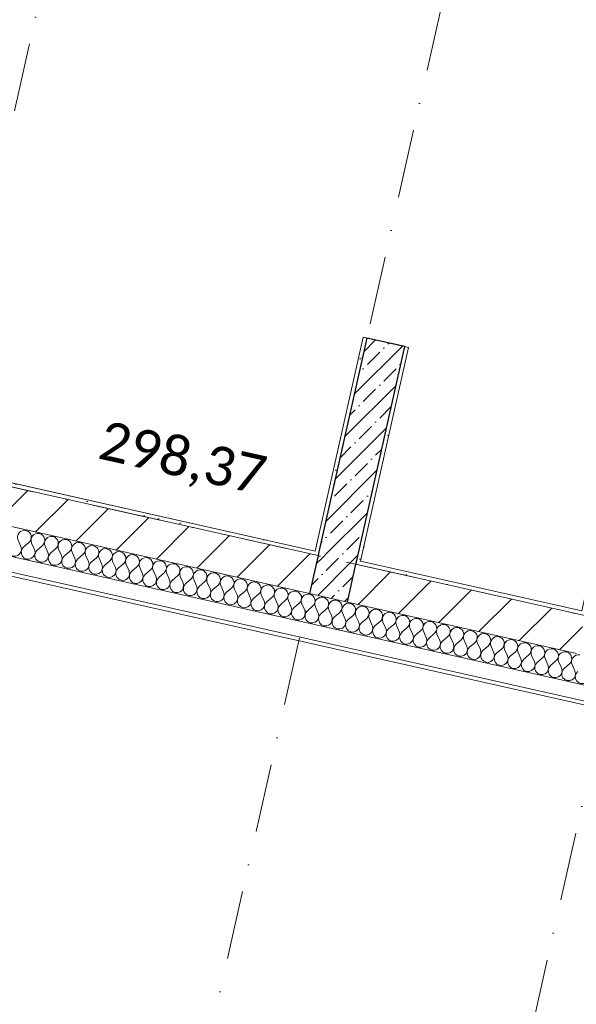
# Model space of a CAD drawing. Header units: millimetres. Extents: x -6990773 to -6682839, y 6117771 to 6220266.
# Tile 126 of 154: x -6917238 to -6914367, y 6125019 to 6130094. Entities that reach past the tile are written whole.
import ezdxf
from ezdxf.enums import TextEntityAlignment as Align

# ---------------------------------------------------------------- set-up
doc = ezdxf.new("R2010")
doc.units = ezdxf.units.MM
doc.header["$MEASUREMENT"] = 0
doc.linetypes.add('Штрихпунктирная', pattern=[670.277762, 352.777767, -176.388884, 0, -141.111112])
for name, color, linetype in [('S - МОП.АР', 7, 'Continuous'), ('АР-Стены_внутренние_пилоны.АР', 7, 'Continuous'), ('АР-Чертеж-Оси_Осевые размеры.АР', 7, 'Continuous'), ('Кровля', 7, 'Continuous')]:
    doc.layers.add(name, color=color, linetype=linetype)
for name, color, linetype, lineweight in [('АР-Стены_внутренние_пилоны.АР_Ном._пера__1', 7, 'Continuous', 30), ('АР-Чертеж-Оси_Осевые размеры.АР_Ном._пера__120', 7, 'Continuous', 0), ('Кровля_Ном._пера__1', 7, 'Continuous', 0), ('Паспорта Зон Archicad_Ном._пера__1', 7, 'Continuous', 0)]:
    doc.layers.add(name, color=color, linetype=linetype, lineweight=lineweight)
doc.styles.add('РЎР“Р•РќР•Р\xa0Р\x98Р\xa0_РЎРўР\x98Р›Р¬_1', font='calibri.ttf')
doc.styles.add('РЎР“Р•РќР•Р\xa0Р\x98Р\xa0_РЎРўР\x98Р›Р¬_4', font='GOTHIC.TTF')
doc.dimstyles.new('СГЕНЕРИР_СТИЛЬ__1', dxfattribs={"dimtxt": 400, "dimasz": 332.5, "dimexe": 0.18, "dimexo": 0.0625, "dimgap": 0, "dimtad": 1, "dimdec": 0, "dimzin": 0, "dimdsep": 46, "dimtxsty": 'РЎР“Р•РќР•Р\xa0Р\x98Р\xa0_РЎРўР\x98Р›Р¬_4', "dimblk": 'ARROWHEAD_6', "dimblk1": 'ARROWHEAD_6', "dimblk2": 'ARROWHEAD_6', "dimcen": 0.09, "dimse1": 1, "dimse2": 1, "dimclrd": 7, "dimclre": 7, "dimclrt": 7, "dimazin": 0, "dimtfac": 1, "dimtdec": 4, "dimtmove": 2, "dimatfit": 3, "dimfxl": 1, "dimtolj": 1, "dimtzin": 0, "dimarcsym": 0})
doc.dimstyles.new('СГЕНЕРИР_СТИЛЬ__2', dxfattribs={"dimtxt": 400, "dimasz": 332.5, "dimexe": 0.18, "dimexo": 0.0625, "dimgap": 0, "dimtad": 1, "dimdec": 0, "dimzin": 0, "dimdsep": 46, "dimtxsty": 'РЎР“Р•РќР•Р\xa0Р\x98Р\xa0_РЎРўР\x98Р›Р¬_4', "dimblk": 'ARROWHEAD_6', "dimblk1": 'ARROWHEAD_6', "dimblk2": 'ARROWHEAD_6', "dimcen": 0.09, "dimse1": 1, "dimse2": 1, "dimclrd": 7, "dimclre": 7, "dimclrt": 7, "dimazin": 0, "dimtfac": 1, "dimtdec": 4, "dimtmove": 0, "dimatfit": 3, "dimfxl": 1, "dimtolj": 1, "dimtzin": 0, "dimarcsym": 0})
pattern_1 = [(45, (-6566190.34, 6563027.8), (-111.369318, 111.369318), [0, -105, 0, -157.5]), (110, (-6565840.34, 6563027.8), (148.001588, 53.868173), [0, -77, 0, -133])]
pattern_2 = [(45, (-6566190.34, 6562677.8), (-127.27922, 127.27922), [])]
pattern_3 = [(45, (-6566190.34, 6562677.8), (-84.852814, 84.852814), []), (45, (-6566232.77, 6562720.22), (-84.852814, 84.852814), [90, -30, 0, -30])]

# ---------------------------------------------------------------- blocks, each defined once
blk = doc.blocks.new('Тех. пространство_4_1_6', base_point=(-7143637.7, 6127969.6))
at = {"layer": 'Паспорта Зон Archicad_Ном._пера__1', "color": 7, "lineweight": 0, "style": 'РЎР“Р•РќР•Р\xa0Р\x98Р\xa0_РЎРўР\x98Р›Р¬_1'}
blk.add_attdef('ROOM_AREA', text='', height=200, rotation=347.3424, dxfattribs=at).set_placement((-7143637.7, 6127934.8), align=Align.TOP_CENTER)
blk = doc.blocks.new('*X111', base_point=(-6566190.3, 6562677.8))
at = {"layer": 'Кровля_Ном._пера__1', "color": 7, "linetype": 'Continuous', "lineweight": 0}
for p, q in [((-7144494.6, 6127379.2), (-7144509.3, 6127411.7)), ((-7144480.7, 6127376), (-7144453.5, 6127399.2)), ((-7144424.9, 6127363.5), (-7144439.6, 6127396.1)), ((-7144411, 6127360.4), (-7144383.8, 6127383.6)), ((-7144355.2, 6127347.9), (-7144369.9, 6127380.4)), ((-7144341.3, 6127344.7), (-7144314.1, 6127367.9)), ((-7144285.6, 6127332.2), (-7144300.2, 6127364.8)), ((-7144271.6, 6127329.1), (-7144244.4, 6127352.3)), ((-7144215.9, 6127316.6), (-7144230.5, 6127349.1)), ((-7144201.9, 6127313.4), (-7144174.8, 6127336.6)), ((-7144146.2, 6127300.9), (-7144160.8, 6127333.5)), ((-7144132.2, 6127297.8), (-7144105.1, 6127320.9)), ((-7144076.5, 6127285.2), (-7144091.1, 6127317.8)), ((-7144062.5, 6127282.1), (-7144035.4, 6127305.3)), ((-7144006.8, 6127269.6), (-7144021.4, 6127302.2)), ((-7143992.8, 6127266.5), (-7143965.7, 6127289.6)), ((-7143937.1, 6127253.9), (-7143951.7, 6127286.5)), ((-7143923.2, 6127250.8), (-7143896, 6127274)), ((-7143867.4, 6127238.3), (-7143882, 6127270.9)), ((-7143853.5, 6127235.2), (-7143826.3, 6127258.3)), ((-7143797.7, 6127222.6), (-7143812.4, 6127255.2)), ((-7143783.8, 6127219.5), (-7143756.6, 6127242.7)), ((-7143728, 6127207), (-7143742.7, 6127239.6)), ((-7143714.1, 6127203.9), (-7143686.9, 6127227)), ((-7143658.3, 6127191.3), (-7143673, 6127223.9)), ((-7143644.4, 6127188.2), (-7143617.2, 6127211.4)), ((-7143588.6, 6127175.7), (-7143603.3, 6127208.3)), ((-7143574.7, 6127172.6), (-7143547.5, 6127195.7)), ((-7143518.9, 6127160), (-7143533.6, 6127192.6)), ((-7143505, 6127156.9), (-7143477.8, 6127180.1)), ((-7143449.2, 6127144.4), (-7143463.9, 6127177)), ((-7143435.3, 6127141.2), (-7143408.1, 6127164.4)), ((-7143379.6, 6127128.7), (-7143394.2, 6127161.3)), ((-7143365.6, 6127125.6), (-7143338.4, 6127148.8)), ((-7143309.9, 6127113.1), (-7143324.5, 6127145.6)), ((-7143295.9, 6127109.9), (-7143268.8, 6127133.1)), ((-7143240.2, 6127097.4), (-7143254.8, 6127130)), ((-7143226.2, 6127094.3), (-7143199.1, 6127117.5)), ((-7143170.5, 6127081.8), (-7143185.1, 6127114.3)), ((-7143156.5, 6127078.6), (-7143129.4, 6127101.8)), ((-7143100.8, 6127066.1), (-7143115.4, 6127098.7)), ((-7143086.8, 6127063), (-7143059.7, 6127086.2)), ((-7143031.1, 6127050.5), (-7143045.7, 6127083)), ((-7143017.1, 6127047.3), (-7142990, 6127070.5)), ((-7142961.4, 6127034.8), (-7142976, 6127067.4)), ((-7142947.5, 6127031.7), (-7142920.3, 6127054.9)), ((-7142891.7, 6127019.2), (-7142906.3, 6127051.7)), ((-7142877.8, 6127016), (-7142850.6, 6127039.2)), ((-7142822, 6127003.5), (-7142836.7, 6127036.1)), ((-7142808.1, 6127000.4), (-7142780.9, 6127023.6)), ((-7142752.3, 6126987.9), (-7142767, 6127020.4)), ((-7142738.4, 6126984.7), (-7142711.2, 6127007.9)), ((-7142682.6, 6126972.2), (-7142697.3, 6127004.8)), ((-7142668.7, 6126969.1), (-7142641.5, 6126992.3)), ((-7142612.9, 6126956.6), (-7142627.6, 6126989.1)), ((-7142599, 6126953.4), (-7142571.8, 6126976.6)), ((-7142543.2, 6126940.9), (-7142557.9, 6126973.5)), ((-7142529.3, 6126937.8), (-7142502.1, 6126961)), ((-7142473.5, 6126925.3), (-7142488.2, 6126957.8)), ((-7142459.6, 6126922.1), (-7142432.4, 6126945.3)), ((-7142403.9, 6126909.6), (-7142418.5, 6126942.2)), ((-7142389.9, 6126906.5), (-7142362.7, 6126929.7)), ((-7142334.2, 6126894), (-7142348.8, 6126926.5)), ((-7142320.2, 6126890.8), (-7142293.1, 6126914)), ((-7142264.5, 6126878.3), (-7142279.1, 6126910.9)), ((-7142250.5, 6126875.2), (-7142223.4, 6126898.3)), ((-7142194.8, 6126862.6), (-7142209.4, 6126895.2)), ((-7142180.8, 6126859.5), (-7142153.7, 6126882.7)), ((-7142125.1, 6126847), (-7142139.7, 6126879.6)), ((-7142111.1, 6126843.9), (-7142084, 6126867)), ((-7142055.4, 6126831.3), (-7142070, 6126863.9)), ((-7142041.5, 6126828.2), (-7142014.3, 6126851.4)), ((-7141985.7, 6126815.7), (-7142000.3, 6126848.3)), ((-7141971.8, 6126812.6), (-7141944.6, 6126835.7)), ((-7141916, 6126800), (-7141930.7, 6126832.6)), ((-7141902.1, 6126796.9), (-7141874.9, 6126820.1)), ((-7141846.3, 6126784.4), (-7141861, 6126817)), ((-7141832.4, 6126781.3), (-7141805.2, 6126804.4)), ((-7141776.6, 6126768.7), (-7141791.3, 6126801.3)), ((-7141762.7, 6126765.6), (-7141735.5, 6126788.8)), ((-7141706.9, 6126753.1), (-7141721.6, 6126785.7)), ((-7141693, 6126750), (-7141665.8, 6126773.1)), ((-7141637.2, 6126737.4), (-7141651.9, 6126770))]:
    blk.add_line(p, q, dxfattribs=at)
for centre, start, end in [((-7144476.7, 6127426.4), 77.3423, 204.2122), ((-7144476.7, 6127426.4), 310.4724, 77.3423), ((-7144407, 6127410.7), 77.3423, 204.2122), ((-7144407, 6127410.7), 310.4724, 77.3423), ((-7144337.3, 6127395.1), 77.3423, 204.2122), ((-7144337.3, 6127395.1), 310.4724, 77.3423), ((-7144267.6, 6127379.4), 77.3423, 204.2122), ((-7144267.6, 6127379.4), 310.4724, 77.3423), ((-7144527.2, 6127364.5), 130.4724, 24.2122), ((-7144457.5, 6127348.9), 130.4724, 24.2122), ((-7144197.9, 6127363.8), 77.3423, 204.2122), ((-7144197.9, 6127363.8), 310.4724, 77.3423), ((-7144128.2, 6127348.1), 77.3423, 204.2122), ((-7144128.2, 6127348.1), 310.4724, 77.3423), ((-7144058.6, 6127332.5), 77.3423, 204.2122), ((-7144058.6, 6127332.5), 310.4724, 77.3423), ((-7144387.8, 6127333.2), 130.4724, 24.2122), ((-7144318.1, 6127317.6), 130.4724, 24.2122), ((-7144248.4, 6127301.9), 130.4724, 24.2122), ((-7144178.7, 6127286.3), 130.4724, 24.2122), ((-7143988.9, 6127316.8), 77.3423, 204.2122), ((-7143988.9, 6127316.8), 310.4724, 77.3423), ((-7143919.2, 6127301.2), 77.3423, 204.2122), ((-7143919.2, 6127301.2), 310.4724, 77.3423), ((-7143849.5, 6127285.5), 77.3423, 204.2122), ((-7143849.5, 6127285.5), 310.4724, 77.3423), ((-7144109, 6127270.6), 130.4724, 24.2122), ((-7144039.4, 6127254.9), 130.4724, 24.2122), ((-7143969.7, 6127239.3), 130.4724, 24.2122), ((-7143779.8, 6127269.9), 77.3423, 204.2122), ((-7143779.8, 6127269.9), 310.4724, 77.3423), ((-7143710.1, 6127254.2), 77.3423, 204.2122), ((-7143710.1, 6127254.2), 310.4724, 77.3423), ((-7143640.4, 6127238.6), 77.3423, 204.2122), ((-7143640.4, 6127238.6), 310.4724, 77.3423), ((-7143900, 6127223.6), 130.4724, 24.2122), ((-7143830.3, 6127208), 130.4724, 24.2122), ((-7143760.6, 6127192.3), 130.4724, 24.2122), ((-7143570.7, 6127222.9), 77.3423, 204.2122), ((-7143570.7, 6127222.9), 310.4724, 77.3423), ((-7143501, 6127207.3), 77.3423, 204.2122), ((-7143501, 6127207.3), 310.4724, 77.3423), ((-7143431.3, 6127191.6), 77.3423, 204.2122), ((-7143431.3, 6127191.6), 310.4724, 77.3423), ((-7143361.6, 6127175.9), 77.3423, 204.2122), ((-7143361.6, 6127175.9), 310.4724, 77.3423), ((-7143690.9, 6127176.7), 130.4724, 24.2122), ((-7143621.2, 6127161), 130.4724, 24.2122), ((-7143551.5, 6127145.4), 130.4724, 24.2122), ((-7143291.9, 6127160.3), 77.3423, 204.2122), ((-7143291.9, 6127160.3), 310.4724, 77.3423), ((-7143222.2, 6127144.6), 77.3423, 204.2122), ((-7143222.2, 6127144.6), 310.4724, 77.3423), ((-7143152.5, 6127129), 77.3423, 204.2122), ((-7143152.5, 6127129), 310.4724, 77.3423), ((-7143481.8, 6127129.7), 130.4724, 24.2122), ((-7143412.1, 6127114.1), 130.4724, 24.2122), ((-7143342.4, 6127098.4), 130.4724, 24.2122), ((-7143272.7, 6127082.8), 130.4724, 24.2122), ((-7143082.9, 6127113.3), 77.3423, 204.2122), ((-7143082.9, 6127113.3), 310.4724, 77.3423), ((-7143013.2, 6127097.7), 77.3423, 204.2122), ((-7143013.2, 6127097.7), 310.4724, 77.3423), ((-7142943.5, 6127082), 77.3423, 204.2122), ((-7142943.5, 6127082), 310.4724, 77.3423), ((-7143203, 6127067.1), 130.4724, 24.2122), ((-7143133.4, 6127051.5), 130.4724, 24.2122), ((-7143063.7, 6127035.8), 130.4724, 24.2122), ((-7142873.8, 6127066.4), 77.3423, 204.2122), ((-7142873.8, 6127066.4), 310.4724, 77.3423), ((-7142804.1, 6127050.7), 77.3423, 204.2122), ((-7142804.1, 6127050.7), 310.4724, 77.3423), ((-7142734.4, 6127035.1), 77.3423, 204.2122), ((-7142734.4, 6127035.1), 310.4724, 77.3423), ((-7142994, 6127020.2), 130.4724, 24.2122), ((-7142924.3, 6127004.5), 130.4724, 24.2122), ((-7142854.6, 6126988.9), 130.4724, 24.2122), ((-7142664.7, 6127019.4), 77.3423, 204.2122), ((-7142664.7, 6127019.4), 310.4724, 77.3423), ((-7142595, 6127003.8), 77.3423, 204.2122), ((-7142595, 6127003.8), 310.4724, 77.3423), ((-7142525.3, 6126988.1), 77.3423, 204.2122), ((-7142525.3, 6126988.1), 310.4724, 77.3423), ((-7142455.6, 6126972.5), 77.3423, 204.2122), ((-7142455.6, 6126972.5), 310.4724, 77.3423), ((-7142784.9, 6126973.2), 130.4724, 24.2122), ((-7142715.2, 6126957.6), 130.4724, 24.2122), ((-7142645.5, 6126941.9), 130.4724, 24.2122), ((-7142385.9, 6126956.8), 77.3423, 204.2122), ((-7142385.9, 6126956.8), 310.4724, 77.3423), ((-7142316.2, 6126941.2), 77.3423, 204.2122), ((-7142316.2, 6126941.2), 310.4724, 77.3423), ((-7142246.5, 6126925.5), 77.3423, 204.2122), ((-7142246.5, 6126925.5), 310.4724, 77.3423), ((-7142575.8, 6126926.3), 130.4724, 24.2122), ((-7142506.1, 6126910.6), 130.4724, 24.2122), ((-7142436.4, 6126895), 130.4724, 24.2122), ((-7142366.7, 6126879.3), 130.4724, 24.2122), ((-7142176.9, 6126909.9), 77.3423, 204.2122), ((-7142176.9, 6126909.9), 310.4724, 77.3423), ((-7142107.2, 6126894.2), 77.3423, 204.2122), ((-7142107.2, 6126894.2), 310.4724, 77.3423), ((-7142037.5, 6126878.6), 77.3423, 204.2122), ((-7142037.5, 6126878.6), 310.4724, 77.3423), ((-7142297, 6126863.7), 130.4724, 24.2122), ((-7142227.3, 6126848), 130.4724, 24.2122), ((-7142157.7, 6126832.3), 130.4724, 24.2122), ((-7141967.8, 6126862.9), 77.3423, 204.2122), ((-7141967.8, 6126862.9), 310.4724, 77.3423), ((-7141898.1, 6126847.3), 77.3423, 204.2122), ((-7141898.1, 6126847.3), 310.4724, 77.3423), ((-7141828.4, 6126831.6), 77.3423, 204.2122), ((-7141828.4, 6126831.6), 310.4724, 77.3423), ((-7142088, 6126816.7), 130.4724, 24.2122), ((-7142018.3, 6126801), 130.4724, 24.2122), ((-7141948.6, 6126785.4), 130.4724, 24.2122), ((-7141758.7, 6126816), 77.3423, 204.2122), ((-7141758.7, 6126816), 310.4724, 77.3423), ((-7141689, 6126800.3), 77.3423, 204.2122), ((-7141689, 6126800.3), 310.4724, 77.3423), ((-7141619.3, 6126784.7), 77.3423, 204.2122), ((-7141878.9, 6126769.7), 130.4724, 24.2122), ((-7141809.2, 6126754.1), 130.4724, 24.2122), ((-7141739.5, 6126738.4), 130.4724, 24.2122), ((-7141669.8, 6126722.8), 130.4724, 24.2122), ((-7141600.1, 6126707.1), 130.4724, 24.2122)]:
    blk.add_arc(centre, 35.7, start, end, dxfattribs=at)
blk = doc.blocks.new('Стена_55_6', base_point=(-7146223.4, 6127961.4))
at = {"layer": 'Кровля', "linetype": 'Continuous', "lineweight": 0, "true_color": 0x000000}
h = blk.add_hatch(dxfattribs=at)
h.set_pattern_fill('БЛОКИ_БЕТОННЫЕ_ЭФФЕКТИВН_77', color=18, style=0, pattern_type=2)
h.set_pattern_definition(pattern_2)
h.paths.add_polyline_path([(-7142962.1, 6127331.5), (-7146084.4, 6128032.7), (-7146128.2, 6127837.5), (-7143005.9, 6127136.3)])
h = blk.add_hatch(dxfattribs=at)
h.set_pattern_fill('ШТУКАТУРКА__ГИПС_01_0006', color=18, style=0, pattern_type=2)
h.set_pattern_definition(pattern_1)
h.paths.add_polyline_path([(-7142977.3, 6127355.4), (-7146080, 6128052.2), (-7146084.4, 6128032.7), (-7142981.6, 6127335.9)])
h = blk.add_hatch(dxfattribs=at)
h.set_pattern_fill('ШТУКАТУРКА__ГИПС_01_0006', color=18, style=0, pattern_type=2)
h.set_pattern_definition(pattern_1)
h.paths.add_polyline_path([(-7142957.7, 6127351), (-7142977.3, 6127355.4), (-7142981.6, 6127335.9), (-7142962.1, 6127331.5)])
h = blk.add_hatch(dxfattribs=at)
h.set_pattern_fill('БЛОКИ_БЕТОННЫЕ_ЭФФЕКТИВН_77', color=18, style=0, pattern_type=2)
h.set_pattern_definition(pattern_2)
h.paths.add_polyline_path([(-7141586.1, 6127022.4), (-7142767, 6127287.6), (-7142810.8, 6127092.5), (-7141630, 6126827.3)])
h = blk.add_hatch(dxfattribs=at)
h.set_pattern_fill('ШТУКАТУРКА__ГИПС_01_0006', color=18, style=0, pattern_type=2)
h.set_pattern_definition(pattern_1)
h.paths.add_polyline_path([(-7142743.1, 6127302.8), (-7142762.6, 6127307.2), (-7142767, 6127287.6), (-7142747.5, 6127283.3)])
h = blk.add_hatch(dxfattribs=at)
h.set_pattern_fill('ШТУКАТУРКА__ГИПС_01_0006', color=18, style=0, pattern_type=2)
h.set_pattern_definition(pattern_1)
h.paths.add_polyline_path([(-7141601.3, 6127046.3), (-7142743.1, 6127302.8), (-7142747.5, 6127283.3), (-7141605.6, 6127026.8)])
at = {"layer": 'Кровля_Ном._пера__1', "color": 7, "linetype": 'Continuous', "lineweight": 15}
for p, q in [((-7142962.1, 6127331.5), (-7146084.4, 6128032.7)), ((-7146128.2, 6127837.5), (-7143005.9, 6127136.3)), ((-7141586.1, 6127022.4), (-7142767, 6127287.6)), ((-7143005.9, 6127136.3), (-7142810.8, 6127092.5)), ((-7142810.8, 6127092.5), (-7141630, 6126827.3))]:
    blk.add_line(p, q, dxfattribs=at)
at = {"layer": 'Кровля_Ном._пера__1', "color": 7, "linetype": 'Continuous', "lineweight": 0}
for p, q in [((-7146161.1, 6127691.2), (-7141467.7, 6126637.1)), ((-7146178.6, 6127613.1), (-7141338.9, 6126526.2))]:
    blk.add_line(p, q, dxfattribs=at)
at = {"layer": 'Кровля_Ном._пера__1', "color": 7, "linetype": 'Continuous', "lineweight": 30}
for p, q in [((-7142962.1, 6127331.5), (-7143005.9, 6127136.3)), ((-7142957.7, 6127351), (-7142962.1, 6127331.5)), ((-7142810.8, 6127092.5), (-7142767, 6127287.6)), ((-7142767, 6127287.6), (-7142762.6, 6127307.2))]:
    blk.add_line(p, q, dxfattribs=at)
at = {"layer": 'Кровля_Ном._пера__1', "color": 7, "linetype": 'Continuous', "lineweight": 0, "flags": 128}
for points in [[(-7142977.3, 6127355.4), (-7146080, 6128052.2)], [(-7146183, 6127593.6), (-7141245.7, 6126484.8)], [(-7141601.3, 6127046.3), (-7142743.1, 6127302.8)]]:
    blk.add_lwpolyline(points, dxfattribs=at)
at = {"layer": 'Кровля', "color": 7, "lineweight": 0}
blk.add_blockref('*X111', (-6566190.3, 6562677.8), dxfattribs=at)
blk = doc.blocks.new('Стена_66_6', base_point=(-7142886.5, 6127212))
at = {"layer": 'АР-Стены_внутренние_пилоны.АР', "linetype": 'Continuous', "lineweight": 0, "true_color": 0x000000}
h = blk.add_hatch(dxfattribs=at)
h.set_pattern_fill('ШТУКАТУРКА__ГИПС_01_0006', color=18, style=0, pattern_type=2)
h.set_pattern_definition(pattern_1)
h.paths.add_polyline_path([(-7142729.7, 6128457.7), (-7142977.3, 6127355.4), (-7142957.7, 6127351), (-7142710.2, 6128453.3)])
h = blk.add_hatch(dxfattribs=at)
h.set_pattern_fill('ЖЕЛЕЗОБЕТОН__PROJECT__0006', color=18, style=0, pattern_type=2)
h.set_pattern_definition(pattern_3)
h.paths.add_polyline_path([(-7142762.6, 6127307.2), (-7142515, 6128409.5), (-7142710.2, 6128453.3), (-7142957.7, 6127351)])
h = blk.add_hatch(dxfattribs=at)
h.set_pattern_fill('ШТУКАТУРКА__ГИПС_01_0006', color=18, style=0, pattern_type=2)
h.set_pattern_definition(pattern_1)
h.paths.add_polyline_path([(-7142743.1, 6127302.8), (-7142495.5, 6128405.1), (-7142515, 6128409.5), (-7142762.6, 6127307.2)])
h = blk.add_hatch(dxfattribs=at)
h.set_pattern_fill('ЖЕЛЕЗОБЕТОН__PROJECT__0006', color=18, style=0, pattern_type=2)
h.set_pattern_definition(pattern_3)
h.paths.add_polyline_path([(-7142767, 6127287.6), (-7142962.1, 6127331.5), (-7143005.9, 6127136.3), (-7142810.8, 6127092.5)])
h = blk.add_hatch(dxfattribs=at)
h.set_pattern_fill('ЖЕЛЕЗОБЕТОН__PROJECT__0006', color=18, style=0, pattern_type=2)
h.set_pattern_definition(pattern_3)
h.paths.add_polyline_path([(-7142762.6, 6127307.2), (-7142957.7, 6127351), (-7142962.1, 6127331.5), (-7142767, 6127287.6)])
at = {"layer": 'АР-Стены_внутренние_пилоны.АР_Ном._пера__1', "color": 7, "linetype": 'Continuous', "lineweight": 30}
for p, q in [((-7142710.2, 6128453.3), (-7142957.7, 6127351)), ((-7142762.6, 6127307.2), (-7142515, 6128409.5))]:
    blk.add_line(p, q, dxfattribs=at)
at = {"layer": 'АР-Стены_внутренние_пилоны.АР_Ном._пера__1', "color": 7, "linetype": 'Continuous', "lineweight": 0, "flags": 128}
for points in [[(-7142729.7, 6128457.7), (-7142977.3, 6127355.4)], [(-7142710.2, 6128453.3), (-7142729.7, 6128457.7)], [(-7142743.1, 6127302.8), (-7142495.5, 6128405.1)], [(-7142495.5, 6128405.1), (-7142515, 6128409.5)]]:
    blk.add_lwpolyline(points, dxfattribs=at)
at = {"layer": 'АР-Стены_внутренние_пилоны.АР_Ном._пера__1', "color": 7, "linetype": 'Continuous', "lineweight": 30, "flags": 128}
blk.add_lwpolyline([(-7142515, 6128409.5), (-7142710.2, 6128453.3)], dxfattribs=at)
at = {"layer": 'Кровля_Ном._пера__1', "color": 7, "linetype": 'Continuous', "lineweight": 30}
for p, q in [((-7142962.1, 6127331.5), (-7143005.9, 6127136.3)), ((-7142957.7, 6127351), (-7142962.1, 6127331.5)), ((-7142810.8, 6127092.5), (-7142767, 6127287.6)), ((-7142767, 6127287.6), (-7142762.6, 6127307.2))]:
    blk.add_line(p, q, dxfattribs=at)
at = {"layer": 'Кровля_Ном._пера__1', "color": 7, "linetype": 'Continuous', "lineweight": 15}
blk.add_line((-7143005.9, 6127136.3), (-7142810.8, 6127092.5), dxfattribs=at)
blk = doc.blocks.new('Стандартный Маркер Сетки[10]_6', base_point=(-7137888.7, 6142574.7))
at = {"layer": 'АР-Чертеж-Оси_Осевые размеры.АР_Ном._пера__120', "color": 7, "linetype": 'Штрихпунктирная', "lineweight": 0}
blk.add_line((-7138107.8, 6141599), (-7142666.5, 6121301.9), dxfattribs=at)
at = {"layer": 'АР-Чертеж-Оси_Осевые размеры.АР_Ном._пера__120', "color": 7, "lineweight": 0, "style": 'РЎР“Р•РќР•Р\xa0Р\x98Р\xa0_РЎРўР\x98Р›Р¬_4'}
blk.add_attdef('AC_MarkerText_1', text='', height=350, rotation=347.3417, dxfattribs=at).set_placement((-7142925.2, 6120019.4), align=Align.TOP_CENTER)
blk = doc.blocks.new('Стандартный Маркер Сетки[17]_6', base_point=(-7141440.2, 6143372.4))
at = {"layer": 'АР-Чертеж-Оси_Осевые размеры.АР_Ном._пера__120', "color": 7, "linetype": 'Штрихпунктирная', "lineweight": 0}
blk.add_line((-7141659.3, 6142396.7), (-7146218, 6122099.5), dxfattribs=at)
at = {"layer": 'АР-Чертеж-Оси_Осевые размеры.АР_Ном._пера__120', "color": 7, "lineweight": 0, "style": 'РЎР“Р•РќР•Р\xa0Р\x98Р\xa0_РЎРўР\x98Р›Р¬_4'}
blk.add_attdef('AC_MarkerText_1', text='', height=350, rotation=347.3417, dxfattribs=at).set_placement((-7146476.8, 6120817), align=Align.TOP_CENTER)
blk = doc.blocks.new('Стандартный Маркер Сетки[18]_6', base_point=(-7139459.6, 6142927.5))
at = {"layer": 'АР-Чертеж-Оси_Осевые размеры.АР_Ном._пера__120', "color": 7, "linetype": 'Штрихпунктирная', "lineweight": 0}
blk.add_line((-7139678.7, 6141951.8), (-7144237.3, 6121654.7), dxfattribs=at)
at = {"layer": 'АР-Чертеж-Оси_Осевые размеры.АР_Ном._пера__120', "color": 7, "lineweight": 0, "style": 'РЎР“Р•РќР•Р\xa0Р\x98Р\xa0_РЎРўР\x98Р›Р¬_4'}
blk.add_attdef('AC_MarkerText_1', text='', height=350, rotation=347.3417, dxfattribs=at).set_placement((-7144496.1, 6120372.2), align=Align.TOP_CENTER)
blk = doc.blocks.new('Стандартный Маркер Сетки[23]_6', base_point=(-7137888.7, 6142574.7))
at = {"layer": 'АР-Чертеж-Оси_Осевые размеры.АР_Ном._пера__120', "color": 7, "linetype": 'Штрихпунктирная', "lineweight": 0}
blk.add_line((-7138107.8, 6141599), (-7142666.5, 6121301.9), dxfattribs=at)
at = {"layer": 'АР-Чертеж-Оси_Осевые размеры.АР_Ном._пера__120', "color": 7, "lineweight": 0, "style": 'РЎР“Р•РќР•Р\xa0Р\x98Р\xa0_РЎРўР\x98Р›Р¬_4'}
blk.add_attdef('AC_MarkerText_1', text='', height=350, rotation=347.3417, dxfattribs=at).set_placement((-7142925.2, 6120019.4), align=Align.TOP_CENTER)
blk = doc.blocks.new('Стандартный Маркер Сетки[30]_6', base_point=(-7141440.2, 6143372.4))
at = {"layer": 'АР-Чертеж-Оси_Осевые размеры.АР_Ном._пера__120', "color": 7, "linetype": 'Штрихпунктирная', "lineweight": 0}
blk.add_line((-7141659.3, 6142396.7), (-7146218, 6122099.5), dxfattribs=at)
at = {"layer": 'АР-Чертеж-Оси_Осевые размеры.АР_Ном._пера__120', "color": 7, "lineweight": 0, "style": 'РЎР“Р•РќР•Р\xa0Р\x98Р\xa0_РЎРўР\x98Р›Р¬_4'}
blk.add_attdef('AC_MarkerText_1', text='', height=350, rotation=347.3417, dxfattribs=at).set_placement((-7146476.8, 6120817), align=Align.TOP_CENTER)
blk = doc.blocks.new('Стандартный Маркер Сетки[31]_6', base_point=(-7139459.6, 6142927.5))
at = {"layer": 'АР-Чертеж-Оси_Осевые размеры.АР_Ном._пера__120', "color": 7, "linetype": 'Штрихпунктирная', "lineweight": 0}
blk.add_line((-7139678.7, 6141951.8), (-7144237.3, 6121654.7), dxfattribs=at)
at = {"layer": 'АР-Чертеж-Оси_Осевые размеры.АР_Ном._пера__120', "color": 7, "lineweight": 0, "style": 'РЎР“Р•РќР•Р\xa0Р\x98Р\xa0_РЎРўР\x98Р›Р¬_4'}
blk.add_attdef('AC_MarkerText_1', text='', height=350, rotation=347.3417, dxfattribs=at).set_placement((-7144496.1, 6120372.2), align=Align.TOP_CENTER)
blk = doc.blocks.new('ARROWHEAD_6')
at = {"color": 0, "linetype": 'Continuous', "lineweight": 0}
for p, q in [((-0.5, -0.5), (0.5, 0.5)), ((0, 0), (-1, 0))]:
    blk.add_line(p, q, dxfattribs=at)
blk = doc.blocks.new('*D179', base_point=(-6566190.3, 6562677.8))
at = {"layer": 'Defpoints', "color": 0, "linetype": 'Continuous', "transparency": 16777216}
for p in [(-6914619.5, 6132137), (-6913007.1, 6131968.8), (-6916984.7, 6121605.8)]:
    blk.add_point(p, dxfattribs=at)
at = {"layer": 'АР-Чертеж-Оси_Осевые размеры.АР', "color": 7, "linetype": 'Continuous', "lineweight": -2, "transparency": 16777216}
blk.add_line((-6915738.3, 6121325.8), (-6916660.3, 6121532.9), dxfattribs=at)
at = {"layer": 'АР-Чертеж-Оси_Осевые размеры.АР', "color": 7, "linetype": 'Continuous', "lineweight": -2, "transparency": 16777216, "xscale": 332.5, "yscale": 332.5, "zscale": 332.5}
for p, rotation in [((-6916984.7, 6121605.8), 167.3417232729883), ((-6915413.9, 6121253), 347.3417232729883)]:
    blk.add_blockref('ARROWHEAD_6', p, dxfattribs=dict(at, rotation=rotation))
at = {"layer": 'АР-Чертеж-Оси_Осевые размеры.АР', "color": 7, "linetype": 'Continuous', "lineweight": 0, "transparency": 16777216, "insert": (-6916145.1, 6121724.7), "char_height": 400, "attachment_point": 5, "rotation": 347.3417, "style": 'РЎР“Р•РќР•Р\xa0Р\x98Р\xa0_РЎРўР\x98Р›Р¬_4'}
blk.add_mtext('\\A1;1610', dxfattribs=at)
blk = doc.blocks.new('*D181', base_point=(-6566190.3, 6562677.8))
at = {"layer": 'Defpoints', "color": 0, "linetype": 'Continuous', "transparency": 16777216}
for p in [(-6916635.2, 6132428.1), (-6914619.5, 6132137), (-6918965.9, 6122050.7)]:
    blk.add_point(p, dxfattribs=at)
at = {"layer": 'АР-Чертеж-Оси_Осевые размеры.АР', "color": 7, "linetype": 'Continuous', "lineweight": -2, "transparency": 16777216}
blk.add_line((-6917309.1, 6121678.7), (-6918641.4, 6121977.9), dxfattribs=at)
at = {"layer": 'АР-Чертеж-Оси_Осевые размеры.АР', "color": 7, "linetype": 'Continuous', "lineweight": -2, "transparency": 16777216, "xscale": 332.5, "yscale": 332.5, "zscale": 332.5}
for p, rotation in [((-6918965.9, 6122050.7), 167.3417232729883), ((-6916984.7, 6121605.8), 347.3417232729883)]:
    blk.add_blockref('ARROWHEAD_6', p, dxfattribs=dict(at, rotation=rotation))
at = {"layer": 'АР-Чертеж-Оси_Осевые размеры.АР', "color": 7, "linetype": 'Continuous', "lineweight": 0, "transparency": 16777216, "insert": (-6917916.9, 6122173.9), "char_height": 400, "attachment_point": 5, "rotation": 347.3417, "style": 'РЎР“Р•РќР•Р\xa0Р\x98Р\xa0_РЎРўР\x98Р›Р¬_4'}
blk.add_mtext('\\A1;2030', dxfattribs=at)
blk = doc.blocks.new('*D182', base_point=(-6566190.3, 6562677.8))
at = {"layer": 'Defpoints', "color": 0, "linetype": 'Continuous', "transparency": 16777216}
for p in [(-6916635.2, 6132428.1), (-6919855, 6123111.4), (-6920360.4, 6120860.9)]:
    blk.add_point(p, dxfattribs=at)
at = {"layer": 'АР-Чертеж-Оси_Осевые размеры.АР', "color": 7, "linetype": 'Continuous', "lineweight": -2, "transparency": 16777216}
blk.add_line((-6919106.2, 6122943.2), (-6919530.6, 6123038.5), dxfattribs=at)
at = {"layer": 'АР-Чертеж-Оси_Осевые размеры.АР', "color": 7, "linetype": 'Continuous', "lineweight": -2, "transparency": 16777216, "xscale": 332.5, "yscale": 332.5, "zscale": 332.5}
for p, rotation in [((-6919855, 6123111.4), 167.3417232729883), ((-6918781.8, 6122870.3), 347.3417232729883)]:
    blk.add_blockref('ARROWHEAD_6', p, dxfattribs=dict(at, rotation=rotation))
at = {"layer": 'АР-Чертеж-Оси_Осевые размеры.АР', "color": 7, "linetype": 'Continuous', "lineweight": 0, "transparency": 16777216, "insert": (-6919318.4, 6122990.8), "char_height": 400, "attachment_point": 5, "rotation": 347.3417, "style": 'РЎР“Р•РќР•Р\xa0Р\x98Р\xa0_РЎРўР\x98Р›Р¬_4'}
blk.add_mtext('\\A1;1100', dxfattribs=at)
blk = doc.blocks.new('*D224', base_point=(-6566190.3, 6562677.8))
at = {"layer": 'Defpoints', "color": 0, "linetype": 'Continuous', "transparency": 16777216}
for p in [(-6938364.5, 6125668.8), (-6938524.2, 6124957.3), (-6915732, 6119838.3)]:
    blk.add_point(p, dxfattribs=at)
at = {"layer": 'АР-Чертеж-Оси_Осевые размеры.АР', "color": 7, "linetype": 'Continuous', "lineweight": -2, "transparency": 16777216}
blk.add_line((-6915896.6, 6120622.6), (-6938040, 6125595.9), dxfattribs=at)
at = {"layer": 'АР-Чертеж-Оси_Осевые размеры.АР', "color": 7, "linetype": 'Continuous', "lineweight": -2, "transparency": 16777216, "xscale": 332.5, "yscale": 332.5, "zscale": 332.5}
for p, rotation in [((-6938364.5, 6125668.8), 167.341723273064), ((-6915572.2, 6120549.8), 347.341723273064)]:
    blk.add_blockref('ARROWHEAD_6', p, dxfattribs=dict(at, rotation=rotation))
at = {"layer": 'АР-Чертеж-Оси_Осевые размеры.АР', "color": 7, "linetype": 'Continuous', "lineweight": 0, "transparency": 16777216, "insert": (-6926430.7, 6123275.5), "char_height": 400, "attachment_point": 5, "rotation": 347.3417, "style": 'РЎР“Р•РќР•Р\xa0Р\x98Р\xa0_РЎРўР\x98Р›Р¬_4'}
blk.add_mtext('\\A1;23360', dxfattribs=at)
blk = doc.blocks.new('Стандартный Маркер Сетки[87]_1', base_point=(-6989784.7, 6143970.3))
at = {"layer": 'АР-Чертеж-Оси_Осевые размеры.АР_Ном._пера__120', "color": 7, "linetype": 'Штрихпунктирная', "lineweight": 0}
blk.add_line((-6988809, 6143751.1), (-6909867.8, 6126021.4), dxfattribs=at)
at = {"layer": 'АР-Чертеж-Оси_Осевые размеры.АР_Ном._пера__120', "color": 7, "lineweight": 0, "style": 'РЎР“Р•РќР•Р\xa0Р\x98Р\xa0_РЎРўР\x98Р›Р¬_4'}
for tag, p in [('AC_MarkerText_1_0', (-6990202.6, 6144260.9)), ('AC_MarkerText_1_1', (-6908334.4, 6125873.7))]:
    blk.add_attdef(tag, text='', height=350, rotation=347.3417, dxfattribs=at).set_placement(p, align=Align.TOP_CENTER)
blk = doc.blocks.new('Стандартный Маркер Сетки[92]_1', base_point=(-6989784.7, 6143970.3))
at = {"layer": 'АР-Чертеж-Оси_Осевые размеры.АР_Ном._пера__120', "color": 7, "linetype": 'Штрихпунктирная', "lineweight": 0}
blk.add_line((-6988809, 6143751.1), (-6909867.8, 6126021.4), dxfattribs=at)
at = {"layer": 'АР-Чертеж-Оси_Осевые размеры.АР_Ном._пера__120', "color": 7, "lineweight": 0, "style": 'РЎР“Р•РќР•Р\xa0Р\x98Р\xa0_РЎРўР\x98Р›Р¬_4'}
for tag, p in [('AC_MarkerText_1_0', (-6990202.6, 6144260.9)), ('AC_MarkerText_1_1', (-6908334.4, 6125873.7))]:
    blk.add_attdef(tag, text='', height=350, rotation=347.3417, dxfattribs=at).set_placement(p, align=Align.TOP_CENTER)
blk = doc.blocks.new('Стандартный Маркер Сетки[96]_1', base_point=(-6989784.7, 6143970.3))
at = {"layer": 'АР-Чертеж-Оси_Осевые размеры.АР_Ном._пера__120', "color": 7, "linetype": 'Штрихпунктирная', "lineweight": 0}
blk.add_line((-6988809, 6143751.1), (-6909867.8, 6126021.4), dxfattribs=at)
at = {"layer": 'АР-Чертеж-Оси_Осевые размеры.АР_Ном._пера__120', "color": 7, "lineweight": 0, "style": 'РЎР“Р•РќР•Р\xa0Р\x98Р\xa0_РЎРўР\x98Р›Р¬_4'}
for tag, p in [('AC_MarkerText_1_0', (-6990202.6, 6144260.9)), ('AC_MarkerText_1_1', (-6908334.4, 6125873.7))]:
    blk.add_attdef(tag, text='', height=350, rotation=347.3417, dxfattribs=at).set_placement(p, align=Align.TOP_CENTER)
blk = doc.blocks.new('Стандартный Маркер Сетки[102]_1', base_point=(-6989784.7, 6143970.3))
at = {"layer": 'АР-Чертеж-Оси_Осевые размеры.АР_Ном._пера__120', "color": 7, "linetype": 'Штрихпунктирная', "lineweight": 0}
blk.add_line((-6988809, 6143751.1), (-6909867.8, 6126021.4), dxfattribs=at)
at = {"layer": 'АР-Чертеж-Оси_Осевые размеры.АР_Ном._пера__120', "color": 7, "lineweight": 0, "style": 'РЎР“Р•РќР•Р\xa0Р\x98Р\xa0_РЎРўР\x98Р›Р¬_4'}
for tag, p in [('AC_MarkerText_1_0', (-6990202.6, 6144260.9)), ('AC_MarkerText_1_1', (-6908334.4, 6125873.7))]:
    blk.add_attdef(tag, text='', height=350, rotation=347.3417, dxfattribs=at).set_placement(p, align=Align.TOP_CENTER)

msp = doc.modelspace()

# ---------------------------------------------------------------- linework, layer by layer
at = {"layer": 'S - МОП.АР', "color": 254, "linetype": 'Continuous', "lineweight": 0, "true_color": 0xd1c7d6, "flags": 128}
msp.add_lwpolyline([(-6925959, 6129656.2), (-6919031.5, 6128100.4), (-6918784, 6129202.7), (-6918588.8, 6129158.9), (-6918836.4, 6128056.6), (-6915714.1, 6127355.4), (-6915466.5, 6128457.7), (-6915232.4, 6128405.1), (-6915479.9, 6127302.8), (-6914338.1, 6127046.3), (-6913187.6, 6132169.4), (-6917783.5, 6133200.9), (-6918017.7, 6133253.5), (-6917973.9, 6133448.4), (-6919535.1, 6133799.1), (-6919482.5, 6134033.1), (-6917687.2, 6133630), (-6917730.9, 6133435), (-6913135.1, 6132402.9), (-6910822.4, 6142700.8)], dxfattribs=at)

# ---------------------------------------------------------------- block references
at = {"layer": 'S - МОП.АР', "color": 7, "linetype": 'Continuous', "lineweight": 0}
msp.add_blockref('Тех. пространство_4_1_6', (-6916374.6, 6127969.6), dxfattribs=at).add_auto_attribs({'ROOM_AREA': '298,37'})
at = {"layer": 'АР-Стены_внутренние_пилоны.АР', "color": 7, "lineweight": 0}
msp.add_blockref('Стена_66_6', (-6915623.3, 6127212), dxfattribs=at)
at = {"layer": 'АР-Чертеж-Оси_Осевые размеры.АР', "color": 8, "linetype": 'Continuous', "lineweight": 15}
for name, p in [('Стандартный Маркер Сетки[87]_1', (-6989784.7, 6143970.3)), ('Стандартный Маркер Сетки[92]_1', (-6989784.7, 6143970.3)), ('Стандартный Маркер Сетки[96]_1', (-6989784.7, 6143970.3)), ('Стандартный Маркер Сетки[102]_1', (-6989784.7, 6143970.3)), ('Стандартный Маркер Сетки[17]_6', (-6914177.1, 6143372.4)), ('Стандартный Маркер Сетки[30]_6', (-6914177.1, 6143372.4)), ('Стандартный Маркер Сетки[18]_6', (-6912196.4, 6142927.5)), ('Стандартный Маркер Сетки[31]_6', (-6912196.4, 6142927.5)), ('Стандартный Маркер Сетки[10]_6', (-6910625.5, 6142574.7)), ('Стандартный Маркер Сетки[23]_6', (-6910625.5, 6142574.7))]:
    msp.add_blockref(name, p, dxfattribs=at)
at = {"layer": 'Кровля', "color": 7, "lineweight": 0}
msp.add_blockref('Стена_55_6', (-6918960.2, 6127961.4), dxfattribs=at)

# ---------------------------------------------------------------- dimensions: what is measured, and where the dimension line sits
at = {"layer": 'АР-Чертеж-Оси_Осевые размеры.АР', "color": 7, "linetype": 'Continuous', "lineweight": 0}
for base, p1, p2, dimstyle, picture, middle in [((-6919855, 6123111.4), (-6916635.2, 6132428.1), (-6920360.4, 6120860.9), 'СГЕНЕРИР_СТИЛЬ__2', '*D182', (-6919318.4, 6122990.8)), ((-6918965.9, 6122050.7), (-6914619.5, 6132137), (-6916635.2, 6132428.1), 'СГЕНЕРИР_СТИЛЬ__1', '*D181', (-6917916.9, 6122173.9)), ((-6916984.7, 6121605.8), (-6913007.1, 6131968.8), (-6914619.5, 6132137), 'СГЕНЕРИР_СТИЛЬ__1', '*D179', (-6916145.1, 6121724.7)), ((-6938364.5, 6125668.8), (-6915732, 6119838.3), (-6938524.2, 6124957.3), 'СГЕНЕРИР_СТИЛЬ__1', '*D224', (-6926430.7, 6123275.5))]:
    dim = msp.add_linear_dim(base=base, p1=p1, p2=p2, angle=167.3417, dimstyle=dimstyle, dxfattribs=at)
    dim.commit()
    dim.dimension.update_dxf_attribs({"geometry": picture, "text_midpoint": middle, "dimtype": 160, "text_rotation": 347.3417})

doc.saveas('drawing.dxf')
